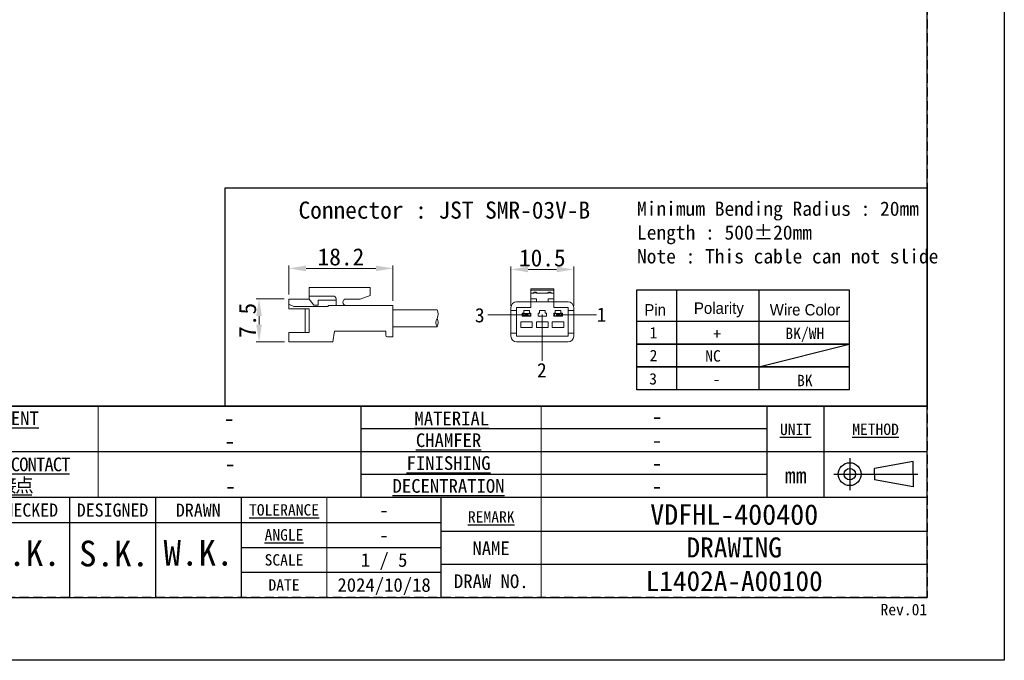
# Model space of a CAD drawing. Header units: millimetres. Extents: x 0 to 420, y 0 to 297.
# Tile 5 of 11: x 248 to 420, y 0 to 112. Entities that reach past the tile are written whole.
import ezdxf
from ezdxf.enums import TextEntityAlignment as Align

# ---------------------------------------------------------------- set-up
doc = ezdxf.new("R2010")
doc.units = ezdxf.units.MM
doc.header["$LTSCALE"] = 0.25
doc.linetypes.add('HIDDEN', pattern=[9.525, 6.35, -3.175])
doc.layers.add('CABLE 3P', color=7, linetype='Continuous', lineweight=20)
doc.layers.add('TXT1', color=5, linetype='Continuous', lineweight=20)
doc.layers.add('FORM', color=252, linetype='Continuous')
doc.layers.add('PAPER', color=254, linetype='Continuous', plot=False)
doc.styles.add('(TNK)aSS', font='txt', dxfattribs={"width": 0.75, "oblique": 15, "height": 3.5})
doc.styles.get("Standard").update_dxf_attribs({"font": 'arial.ttf'})
doc.styles.add('takachi1', font='msgothic.ttc', dxfattribs={"height": 2.5})
doc.styles.add('VS Standard', font='msgothic.ttc', dxfattribs={"height": 3})
doc.styles.add('VS Standard(小)', font='msgothic.ttc', dxfattribs={"height": 2.4})
doc.dimstyles.new('TMIZO', dxfattribs={"dimscale": 0, "dimtxt": 3.5, "dimasz": 3, "dimexe": 0.5, "dimexo": 0.8, "dimgap": 0.5, "dimtad": 3, "dimtoh": 1, "dimdec": 1, "dimrnd": 0.005, "dimdsep": 46, "dimtxsty": '(TNK)aSS', "dimcen": 0, "dimclrd": 5, "dimclre": 5, "dimclrt": 5, "dimaunit": 1, "dimadec": 0, "dimazin": 2, "dimtfac": 1, "dimtdec": 1, "dimtmove": 0, "dimatfit": 3, "dimfxl": 1, "dimtzin": 0, "dimlwd": -1, "dimlwe": -1, "dimarcsym": 0})

# ---------------------------------------------------------------- blocks, each defined once
blk = doc.blocks.new('表題欄金物用_ver3.0')
at = {"layer": 'FORM', "color": 0}
for p, q in [((-11, 44.5), (-191, 44.5)), ((-110, 28.49), (-110, 44.5)), ((-39, 28.49), (-39, 44.5)), ((-29, 28.49), (-29, 44.5)), ((-11, 28.5), (-11, 44.5)), ((-39, 40.5), (-110, 40.5)), ((-110, 28.49), (-110, 40.5)), ((-11, 28.5), (-11, 40.5)), ((-39, 36.5), (-191, 36.5)), ((-11, 36.5), (-191, 36.5)), ((-24.54, 35.38), (-24.54, 29.78)), ((-13.42, 34.8), (-20.21, 33.59)), ((-13.42, 32.58), (-13.42, 34.8)), ((-20.21, 32.58), (-20.21, 33.59)), ((-39, 32.5), (-110, 32.5)), ((-27.34, 32.58), (-12.62, 32.58)), ((-20.21, 32.58), (-20.21, 31.57)), ((-13.42, 30.35), (-20.21, 31.57)), ((-13.42, 32.58), (-13.42, 30.35)), ((-11, 28.5), (-191, 28.5)), ((-161, 28.5), (-161, 11)), ((-146, 28.5), (-146, 11)), ((-131, 28.5), (-131, 11)), ((-96, 11), (-96, 28.5)), ((-11, 11), (-11, 28.5)), ((-191, 24.12), (-96, 24.12)), ((-131, 24.12), (-96, 24.12)), ((-96, 22.6), (-11, 22.6)), ((-131, 19.75), (-96, 19.75)), ((-96, 16.8), (-11, 16.8)), ((-96, 15.38), (-131, 15.38)), ((-191, 11), (-11, 11))]:
    blk.add_line(p, q, dxfattribs=at)
at = {"layer": 'FORM', "color": 0, "linetype": 'HIDDEN', "lineweight": 9}
for p, q in [((-156, 28.49), (-156, 44.5)), ((-156, 28.49), (-156, 40.49)), ((-78.5, 11), (-78.5, 28.5))]:
    blk.add_line(p, q, dxfattribs=at)
at = {"layer": 'FORM', "color": 0, "linetype": 'Continuous', "lineweight": 9}
for p, q in [((-156, 28.49), (-156, 44.5)), ((-78.5, 11), (-78.5, 44.5)), ((-116, 11), (-116, 28.5))]:
    blk.add_line(p, q, dxfattribs=at)
at = {"layer": 'FORM', "color": 0}
for radius in [2, 1]:
    blk.add_circle((-24.54, 32.58), radius, dxfattribs=at)
at = {"layer": 'FORM', "color": 0, "attachment_point": 5}
for s, insert, char_height, width, style in [('{\\LTREATMENT}', (-173.74, 42.37), 2.4, 36.5, 'VS Standard(小)'), ('{\\LMATERIAL}', (-94.15, 42.33), 2.4, 36.5, 'VS Standard(小)'), ('{\\LUNIT}', (-34.02, 40.41), 2, 20, 'VS Standard'), ('{\\LMETHOD}', (-20.02, 40.42), 2, 20, 'VS Standard'), ('{\\LCHAMFER}', (-94.72, 38.5), 2.4, 35, 'VS Standard(小)'), ('{\\T0.9;\\LTREATMENT CONTACT}', (-173.5, 34.27), 2.4, 36.5, 'VS Standard(小)'), ('{\\LFINISHING}', (-94.72, 34.5), 2.4, 35, 'VS Standard(小)'), ('mm', (-34, 32.35), 2.8, 20, 'VS Standard'), ('{\\T0.9;\\L処理接点}', (-173.5, 30.5), 2.4, 36.5, 'VS Standard(小)'), ('{\\LDECENTRATION}', (-94.72, 30.5), 2.4, 35, 'VS Standard(小)'), ('{\\fＭＳ ゴシック|b0|i0|c128|p49;CHECKED}', (-168.5, 26.28), 2.3, 15, 'VS Standard'), ('{\\fＭＳ ゴシック|b0|i0|c128|p49;DESIGNED}', (-153.5, 26.28), 2.3, 15, 'VS Standard'), ('{\\fＭＳ ゴシック|b0|i0|c128|p49;DRAWN}', (-138.5, 26.28), 2.3, 15, 'VS Standard'), ('{\\W1;\\LTOLERANCE}', (-123.5, 26.31), 2, 20, 'VS Standard(小)'), ('{\\LANGLE}', (-123.5, 21.94), 2, 14.9784, 'VS Standard(小)'), ('{\\fＭＳ ゴシック|b0|i0|c128|p49;NAME}', (-87.28, 19.61), 2.4, 15, 'VS Standard(小)'), ('SCALE', (-123.5, 17.56), 2, 15, 'VS Standard(小)'), ('{\\fＭＳ ゴシック|b0|i0|c128|p49;DRAW NO.}', (-87.25, 13.82), 2.4, 15, 'VS Standard(小)'), ('{\\fＭＳ ゴシック|b0|i0|c128|p49;DATE}', (-123.5, 13.19), 2, 15, 'VS Standard(小)')]:
    blk.add_mtext(s, dxfattribs=dict(at, insert=insert, char_height=char_height, width=width, style=style))
at = {"layer": 'FORM', "color": 0, "insert": (-87.25, 25.1), "char_height": 2, "width": 16, "attachment_point": 5, "line_spacing_factor": 0.8, "style": 'VS Standard'}
blk.add_mtext('\\pxsm0.9;{\\LREMARK}', dxfattribs=at)
at = {"layer": 'FORM', "color": 0}
for tag, height, style, p in [('処理(英語)', 2.8, 'VS Standard', (-133.24, 42.37)), ('材料', 2.8, 'VS Standard', (-58.21, 42.72)), ('処理(日本語)', 2.8, 'VS Standard', (-133.24, 38.37)), ('一般面取', 2.8, 'VS Standard', (-58.25, 38.53)), ('処理接点(英語)', 2.8, 'VS Standard', (-132.94, 34.42)), ('仕上', 2.8, 'VS Standard', (-58.25, 34.53)), ('処理接点(日本語)', 2.8, 'VS Standard', (-133, 30.5)), ('偏芯', 2.8, 'VS Standard', (-58.25, 30.53)), ('一般公差', 2.4, 'VS Standard(小)', (-106, 26.31)), ('適用（機種名）', 3.6, 'VS Standard', (-44.78, 25.6)), ('角度', 2.4, 'VS Standard(小)', (-106, 21.94)), ('NAME', 3.5, 'VS Standard', (-44.75, 19.65)), ('SCALE', 2.4, 'VS Standard(小)', (-106, 17.56)), ('DRAW_NO.', 3.5, 'VS Standard', (-44.75, 13.82)), ('DATE', 2.4, 'VS Standard(小)', (-106, 13.19))]:
    blk.add_attdef(tag, text='', height=height, dxfattribs=dict(at, style=style)).set_placement(p, align=Align.MIDDLE_CENTER)
at = {"layer": 'FORM', "color": 0, "style": 'VS Standard'}
for tag, p in [('APPROVED', (-182.5, 15.06)), ('CHECKED', (-167.5, 15.18)), ('DESIGNED', (-152.5, 15.09)), ('DRAWN', (-137.5, 15.23))]:
    blk.add_attdef(tag, text='', height=4.5, dxfattribs=at).set_placement(p, align=Align.BOTTOM_CENTER)
blk = doc.blocks.new('*D3')
at = {"layer": 'Defpoints', "color": 0}
for p in [(344.68, 68.41), (333.68, 61.24), (344.68, 61.24)]:
    blk.add_point(p, dxfattribs=at)
at = {"layer": 'TXT1', "color": 0}
for p, q in [((333.68, 62.04), (333.68, 68.91)), ((344.68, 62.04), (344.68, 68.91)), ((336.68, 68.41), (341.68, 68.41))]:
    blk.add_line(p, q, dxfattribs=at)
for points in [[(336.68, 68.91), (336.68, 67.91), (333.68, 68.41)], [(341.68, 67.91), (341.68, 68.91), (344.68, 68.41)]]:
    blk.add_solid(points, dxfattribs=at)
at = {"layer": 'TXT1', "color": 0, "insert": (339.18, 70.41), "char_height": 3, "attachment_point": 5, "style": 'VS Standard'}
blk.add_mtext('10.5', dxfattribs=at)
blk = doc.blocks.new('*D4')
at = {"layer": 'Defpoints', "color": 0}
for p in [(294.85, 63.25), (289.63, 55.76), (294.87, 55.76)]:
    blk.add_point(p, dxfattribs=at)
at = {"layer": 'TXT1', "color": 0}
for p, q in [((294.05, 63.25), (289.13, 63.25)), ((289.63, 60.25), (289.63, 58.76)), ((294.07, 55.76), (289.13, 55.76))]:
    blk.add_line(p, q, dxfattribs=at)
for points in [[(290.13, 60.25), (289.13, 60.25), (289.63, 63.25)], [(289.13, 58.76), (290.13, 58.76), (289.63, 55.76)]]:
    blk.add_solid(points, dxfattribs=at)
at = {"layer": 'TXT1', "color": 0, "insert": (287.63, 59.5), "char_height": 3, "attachment_point": 5, "rotation": 90, "style": 'VS Standard'}
blk.add_mtext('7.5', dxfattribs=at)
blk = doc.blocks.new('*D5')
at = {"layer": 'Defpoints', "color": 0}
for p in [(313.06, 68.59), (294.85, 63.23), (313.06, 62.11)]:
    blk.add_point(p, dxfattribs=at)
at = {"layer": 'TXT1', "color": 0}
for p, q in [((294.85, 64.03), (294.85, 69.09)), ((313.06, 62.91), (313.06, 69.09)), ((297.85, 68.59), (310.06, 68.59))]:
    blk.add_line(p, q, dxfattribs=at)
for points in [[(297.85, 69.09), (297.85, 68.09), (294.85, 68.59)], [(310.06, 68.09), (310.06, 69.09), (313.06, 68.59)]]:
    blk.add_solid(points, dxfattribs=at)
at = {"layer": 'TXT1', "color": 0, "insert": (303.95, 70.59), "char_height": 3, "attachment_point": 5, "style": 'VS Standard'}
blk.add_mtext('18.2', dxfattribs=at)

msp = doc.modelspace()

# ---------------------------------------------------------------- linework, layer by layer
msp.add_line((131.5, 11), (406.5, 11))
at = {"layer": 'CABLE 3P'}
for p, q in [((298.3742, 65.2286), (309.0742, 65.2286)), ((298.3742, 63.2286), (298.3742, 65.2286)), ((298.3742, 65.2286), (309.0742, 65.2286)), ((298.3742, 63.2286), (298.3742, 65.2286)), ((298.3742, 63.7579), (302.6074, 63.7579)), ((298.3742, 63.7579), (302.6074, 63.7579)), ((309.0742, 63.8332), (307.3459, 63.2286)), ((309.0742, 63.8332), (307.3459, 63.2286)), ((309.0742, 63.8332), (309.0742, 65.2286)), ((341.1842, 64.9881), (337.1842, 64.9881)), ((337.1842, 64.9881), (337.1842, 64.7589)), ((341.1842, 64.7589), (337.1842, 64.7589)), ((337.1842, 64.7589), (337.1842, 64.2381)), ((337.6842, 64.2381), (337.1842, 64.2381)), ((337.1842, 64.2381), (337.1842, 63.2381)), ((337.5842, 64.2381), (337.5842, 64.2472)), ((337.7842, 64.4381), (337.6842, 64.3381)), ((337.6842, 64.3381), (337.6842, 64.2381)), ((338.1842, 64.3381), (337.6842, 64.3381)), ((337.7842, 64.4472), (337.7842, 64.4381)), ((337.7842, 64.4472), (338.0842, 64.4472)), ((337.7842, 64.4381), (338.0842, 64.4381)), ((338.0842, 64.4472), (338.0842, 64.4381)), ((338.0842, 64.4381), (338.1842, 64.3381)), ((338.1842, 64.3381), (338.1842, 64.2381)), ((340.1842, 64.2381), (338.1842, 64.2381)), ((338.2842, 64.2472), (338.2842, 64.2381)), ((340.0842, 64.2381), (340.0842, 64.2472)), ((340.2842, 64.4381), (340.1842, 64.3381)), ((340.1842, 64.3381), (340.1842, 64.2381)), ((340.6842, 64.3381), (340.1842, 64.3381)), ((340.2842, 64.4472), (340.2842, 64.4381)), ((340.2842, 64.4472), (340.5842, 64.4472)), ((340.2842, 64.4381), (340.5842, 64.4381)), ((340.5842, 64.4472), (340.5842, 64.4381)), ((340.5842, 64.4381), (340.6842, 64.3381)), ((340.6842, 64.3381), (340.6842, 64.2381)), ((341.1842, 64.2381), (340.6842, 64.2381)), ((340.7842, 64.2472), (340.7842, 64.2381)), ((341.1842, 64.9881), (341.1842, 64.7589)), ((341.1842, 64.7589), (341.1842, 64.2381)), ((341.1842, 64.2381), (341.1842, 63.2381)), ((294.851, 61.5416), (294.851, 63.2286)), ((294.851, 63.2286), (298.3742, 63.2286)), ((294.851, 61.5416), (294.851, 63.2286)), ((294.851, 63.2286), (298.3742, 63.2286)), ((295.6899, 61.9515), (294.851, 62.3427)), ((295.6899, 61.9515), (294.851, 62.3427)), ((299.2077, 62.1759), (298.3742, 63.2286)), ((299.2077, 62.1759), (298.3742, 63.2286)), ((299.2077, 62.1759), (299.9722, 62.1759)), ((299.2077, 62.1759), (299.9722, 62.1759)), ((299.9722, 62.1759), (299.9722, 63.0478)), ((299.9722, 63.0478), (303.0974, 63.0478)), ((299.9722, 62.1759), (299.9722, 63.0478)), ((299.9722, 63.0478), (303.0974, 63.0478)), ((304.8476, 62.1005), (301.711, 62.1005)), ((301.711, 61.9515), (301.711, 62.1005)), ((304.8476, 62.1005), (301.711, 62.1005)), ((301.711, 61.9515), (301.711, 62.1005)), ((303.0974, 62.1005), (303.0974, 63.2545)), ((303.0974, 62.1005), (303.0974, 63.2545)), ((304.8476, 63.2286), (307.3459, 63.2286)), ((304.8476, 63.2286), (307.3459, 63.2286)), ((304.8476, 62.1005), (313.051, 62.1005)), ((304.8476, 62.1005), (313.051, 62.1005)), ((313.051, 56.6005), (313.051, 62.1005)), ((313.051, 56.6005), (313.051, 62.1005)), ((334.6842, 62.7381), (337.1842, 62.7381)), ((338.1842, 63.2381), (337.1842, 63.2381)), ((337.1842, 63.2381), (337.1842, 62.7381)), ((337.1842, 62.7381), (337.1842, 61.7381)), ((338.1842, 62.7381), (337.1842, 62.7381)), ((338.1842, 63.2381), (338.1842, 62.7381)), ((340.1842, 62.7381), (338.1842, 62.7381)), ((341.1842, 63.2381), (340.1842, 63.2381)), ((340.1842, 63.2381), (340.1842, 62.7381)), ((341.1842, 62.7381), (340.1842, 62.7381)), ((341.1842, 63.2381), (341.1842, 62.7381)), ((341.1842, 61.7381), (341.1842, 62.7381)), ((341.1842, 62.7381), (343.6842, 62.7381)), ((294.851, 61.5416), (298.3742, 61.5416)), ((294.851, 61.5416), (298.3742, 61.5416)), ((295.6899, 61.9515), (301.711, 61.9515)), ((295.6899, 61.9515), (301.711, 61.9515)), ((297.7218, 57.3496), (297.7218, 61.5416)), ((297.7218, 57.3496), (297.7218, 61.5416)), ((298.3742, 57.3496), (298.3742, 61.5416)), ((298.3742, 57.3496), (298.3742, 61.5416)), ((320.7651, 61.3505), (313.051, 61.3505)), ((333.6842, 61.7381), (333.6842, 61.2381)), ((334.6842, 61.2381), (333.6842, 61.2381)), ((333.6842, 61.2381), (333.6842, 57.2381)), ((334.6842, 61.7381), (334.6842, 61.2381)), ((337.1842, 61.7381), (334.6842, 61.7381)), ((334.6842, 61.2381), (334.6842, 57.2381)), ((335.9342, 60.7381), (335.6842, 60.7381)), ((335.6842, 60.7381), (335.6842, 60.2381)), ((335.8092, 60.2881), (335.8092, 60.6881)), ((335.8092, 60.6881), (336.2842, 60.6881)), ((336.2842, 60.2881), (335.8092, 60.2881)), ((336.9342, 61.2381), (335.9342, 61.2381)), ((335.9342, 61.2381), (335.9342, 60.7381)), ((336.2842, 60.6881), (336.1842, 60.5881)), ((336.3842, 60.5881), (336.1842, 60.5881)), ((336.1842, 60.3881), (336.1842, 60.5881)), ((336.1842, 60.3881), (336.3842, 60.3881)), ((336.1842, 60.3881), (336.2842, 60.2881)), ((336.2842, 60.6881), (336.4342, 60.6881)), ((336.4342, 60.2881), (336.2842, 60.2881)), ((336.4342, 60.6644), (336.3842, 60.5881)), ((336.3842, 60.5881), (336.3842, 60.3881)), ((336.3842, 60.3881), (336.4342, 60.3118)), ((336.4342, 60.6881), (336.4342, 60.6644)), ((336.4342, 60.6881), (336.5842, 60.6881)), ((336.4842, 60.5881), (336.4342, 60.6644)), ((336.4342, 60.3118), (336.4842, 60.3881)), ((336.4342, 60.3118), (336.4342, 60.2881)), ((336.5842, 60.2881), (336.4342, 60.2881)), ((336.4842, 60.3881), (336.4842, 60.5881)), ((336.6842, 60.5881), (336.4842, 60.5881)), ((336.4842, 60.3881), (336.6842, 60.3881)), ((336.6842, 60.5881), (336.5842, 60.6881)), ((336.5842, 60.6881), (337.0592, 60.6881)), ((336.5842, 60.2881), (336.6842, 60.3881)), ((337.0592, 60.2881), (336.5842, 60.2881)), ((336.6842, 60.5881), (336.6842, 60.3881)), ((336.9342, 60.7381), (336.9342, 61.2381)), ((337.1842, 60.7381), (336.9342, 60.7381)), ((337.0592, 60.6881), (337.0592, 60.2881)), ((337.1842, 60.2381), (337.1842, 60.7381)), ((338.4342, 60.7381), (338.4342, 60.2381)), ((338.6842, 60.7381), (338.4342, 60.7381)), ((338.6842, 61.2381), (338.6842, 60.7381)), ((339.6842, 61.2381), (338.6842, 61.2381)), ((339.6842, 60.7381), (339.6842, 61.2381)), ((339.9342, 60.7381), (339.6842, 60.7381)), ((339.9342, 60.2381), (339.9342, 60.7381)), ((343.6842, 61.7381), (341.1842, 61.7381)), ((341.4342, 60.7381), (341.1842, 60.7381)), ((341.1842, 60.7381), (341.1842, 60.2381)), ((341.3092, 60.2881), (341.3092, 60.6881)), ((341.3092, 60.6881), (341.7842, 60.6881)), ((341.7842, 60.2881), (341.3092, 60.2881)), ((342.4342, 61.2381), (341.4342, 61.2381)), ((341.4342, 61.2381), (341.4342, 60.7381)), ((341.7842, 60.6881), (341.6842, 60.5881)), ((341.8842, 60.5881), (341.6842, 60.5881)), ((341.6842, 60.3881), (341.6842, 60.5881)), ((341.6842, 60.3881), (341.8842, 60.3881)), ((341.6842, 60.3881), (341.7842, 60.2881)), ((341.7842, 60.6881), (341.9342, 60.6881)), ((341.9342, 60.2881), (341.7842, 60.2881)), ((341.9342, 60.6644), (341.8842, 60.5881)), ((341.8842, 60.5881), (341.8842, 60.3881)), ((341.8842, 60.3881), (341.9342, 60.3118)), ((341.9342, 60.6881), (341.9342, 60.6644)), ((341.9342, 60.6881), (342.0842, 60.6881)), ((341.9842, 60.5881), (341.9342, 60.6644)), ((341.9342, 60.3118), (341.9842, 60.3881)), ((341.9342, 60.3118), (341.9342, 60.2881)), ((342.0842, 60.2881), (341.9342, 60.2881)), ((341.9842, 60.3881), (341.9842, 60.5881)), ((342.1842, 60.5881), (341.9842, 60.5881)), ((341.9842, 60.3881), (342.1842, 60.3881)), ((342.1842, 60.5881), (342.0842, 60.6881)), ((342.0842, 60.6881), (342.5592, 60.6881)), ((342.0842, 60.2881), (342.1842, 60.3881)), ((342.5592, 60.2881), (342.0842, 60.2881)), ((342.1842, 60.5881), (342.1842, 60.3881)), ((342.4342, 60.7381), (342.4342, 61.2381)), ((342.6842, 60.7381), (342.4342, 60.7381)), ((342.5592, 60.6881), (342.5592, 60.2881)), ((342.6842, 60.2381), (342.6842, 60.7381)), ((343.6842, 61.2381), (343.6842, 61.7381)), ((344.6842, 61.2381), (343.6842, 61.2381)), ((343.6842, 57.2381), (343.6842, 61.2381)), ((344.6842, 61.7381), (344.6842, 61.2381)), ((344.6842, 57.2381), (344.6842, 61.2381)), ((337.4342, 59.2381), (335.4342, 59.2381)), ((335.4342, 59.2381), (335.4342, 58.2381)), ((335.6842, 60.2381), (337.1842, 60.2381)), ((337.4342, 58.2381), (337.4342, 59.2381)), ((340.1842, 59.2381), (338.1842, 59.2381)), ((338.1842, 59.2381), (338.1842, 58.2381)), ((338.4342, 60.2381), (339.9342, 60.2381)), ((340.1842, 58.2381), (340.1842, 59.2381)), ((340.9342, 59.2381), (340.9342, 58.2381)), ((342.9342, 59.2381), (340.9342, 59.2381)), ((341.1842, 60.2381), (342.6842, 60.2381)), ((342.9342, 58.2381), (342.9342, 59.2381)), ((294.851, 55.7286), (294.851, 57.3496)), ((294.851, 57.3496), (298.3742, 57.3496)), ((294.851, 55.7286), (294.851, 57.3496)), ((294.851, 57.3496), (298.3742, 57.3496)), ((302.851, 57.6005), (302.551, 55.7286)), ((302.851, 57.6005), (311.7959, 57.6005)), ((302.851, 57.6005), (311.7959, 57.6005)), ((311.7959, 56.9005), (311.7959, 57.6005)), ((311.7959, 56.9005), (311.7959, 57.6005)), ((320.7651, 58.3505), (313.051, 58.3505)), ((333.6842, 57.2381), (334.6842, 57.2381)), ((333.6842, 57.2381), (333.6842, 56.7381)), ((334.6842, 57.2381), (334.6842, 56.7381)), ((335.4342, 58.2381), (337.4342, 58.2381)), ((338.1842, 58.2381), (340.1842, 58.2381)), ((340.9342, 58.2381), (342.9342, 58.2381)), ((343.6842, 57.2381), (344.6842, 57.2381)), ((343.6842, 56.7381), (343.6842, 57.2381)), ((344.6842, 57.2381), (344.6842, 56.7381)), ((294.851, 55.7286), (302.551, 55.7286)), ((294.851, 55.7286), (302.551, 55.7286)), ((312.0959, 56.6005), (313.051, 56.6005)), ((312.0959, 56.6005), (313.051, 56.6005)), ((334.6842, 56.7381), (343.6842, 56.7381)), ((334.6842, 55.7381), (343.6842, 55.7381))]:
    msp.add_line(p, q, dxfattribs=at)
for centre, radius, start, end in [((302.5939, 63.2545), 0.5035, 0, 91.535232), ((302.5939, 63.2545), 0.5035, 0, 91.535232), ((337.7842, 64.2472), 0.2, 90, 180), ((337.5886, 64.3428), 0.0958, 267.402573, 357.142919), ((338.0842, 64.2472), 0.2, 0, 90), ((338.2799, 64.3428), 0.0958, 182.857163, 272.597478), ((340.2842, 64.2472), 0.2, 90, 180), ((340.0886, 64.3428), 0.0958, 267.402651, 357.142841), ((340.5842, 64.2472), 0.2, 0, 90), ((340.7799, 64.3428), 0.0958, 182.857274, 272.597233), ((304.8476, 62.6646), 0.5641, 90, 270), ((304.8476, 62.6646), 0.5641, 90, 270), ((334.6842, 61.7381), 1, 90, 180), ((343.6842, 61.7381), 1, 0, 90), ((319.5651, 60.6005), 1.4151, 327.994617, 32.005383), ((321.9651, 59.1005), 1.4151, 147.994617, 212.005383), ((319.5651, 59.1005), 1.4151, 327.994617, 32.005383), ((312.0959, 56.9005), 0.3, 180, 270), ((312.0959, 56.9005), 0.3, 180, 270), ((334.6842, 56.7381), 1, 180, 270), ((343.6842, 56.7381), 1, 270, 0)]:
    msp.add_arc(centre, radius, start, end, dxfattribs=at)
at = {"layer": 'FORM'}
for p, q in [((406.5, 44.5), (406.5, 286)), ((355.7445, 64.8645), (392.8359, 64.8645)), ((355.7445, 59.3383), (355.7445, 64.8645)), ((362.6812, 64.8645), (362.6812, 47.3383)), ((377.0331, 64.8645), (377.0331, 47.3383)), ((392.8359, 64.8645), (392.8359, 47.3383)), ((377.0331, 51.3383), (392.8359, 55.3383)), ((226.5, 44.5), (406.5, 44.5))]:
    msp.add_line(p, q, dxfattribs=at)
at = {"layer": 'FORM', "linetype": 'HIDDEN'}
msp.add_lwpolyline([(13.5, 286), (406.5, 286), (406.5, 11), (13.5, 11)], close=True, dxfattribs=at)
at = {"layer": 'FORM'}
msp.add_lwpolyline([(283.6918, 82.708), (406.5, 82.708), (406.5, 44.5), (283.6918, 44.5)], close=True, dxfattribs=at)
for points in [[(392.8359, 55.3383), (355.7445, 55.3383), (355.7445, 59.3383), (392.8359, 59.3383)], [(392.8359, 51.3383), (355.7445, 51.3383), (355.7445, 55.3383), (392.8359, 55.3383)], [(392.8359, 47.3383), (355.7445, 47.3383), (355.7445, 51.3383), (392.8359, 51.3383)]]:
    msp.add_lwpolyline(points, dxfattribs=at)
at = {"layer": 'PAPER'}
msp.add_lwpolyline([(0, 297), (420, 297), (420, 0), (0, 0)], close=True, dxfattribs=at)
at = {"layer": 'TXT1'}
for p, q in [((336.3144, 60.4881), (329.6761, 60.4881)), ((339.1569, 60.5211), (339.1569, 52.4052)), ((348.6881, 60.4881), (342.0498, 60.4881))]:
    msp.add_line(p, q, dxfattribs=at)

# ---------------------------------------------------------------- block references
ref = msp.add_blockref('表題欄金物用_ver3.0', (417.5, 0))
ref.add_attrib('処理(英語)', '-', dxfattribs={"layer": 'FORM', "color": 0, "height": 2.8, "style": 'VS Standard'}).set_placement((284.4134, 42.3698), align=Align.MIDDLE_CENTER)
ref.add_attrib('処理(日本語)', '-', dxfattribs={"layer": 'FORM', "color": 0, "height": 2.8, "style": 'VS Standard'}).set_placement((284.5047, 38.373), align=Align.MIDDLE_CENTER)
ref.add_attrib('処理接点(英語)', '-', dxfattribs={"layer": 'FORM', "color": 0, "height": 2.8, "style": 'VS Standard'}).set_placement((284.5626, 34.4188), align=Align.MIDDLE_CENTER)
ref.add_attrib('処理接点(日本語)', '-', dxfattribs={"layer": 'FORM', "color": 0, "height": 2.8, "style": 'VS Standard'}).set_placement((284.6264, 30.5), align=Align.MIDDLE_CENTER)
ref.add_attrib('材料', '-', dxfattribs={"layer": 'FORM', "color": 0, "height": 2.8, "style": 'VS Standard'}).set_placement((359.2888, 42.7156), align=Align.MIDDLE_CENTER)
ref.add_attrib('一般面取', '-', dxfattribs={"layer": 'FORM', "color": 0, "height": 2.8, "style": 'VS Standard'}).set_placement((359.2519, 38.5265), align=Align.MIDDLE_CENTER)
ref.add_attrib('仕上', '-', dxfattribs={"layer": 'FORM', "color": 0, "height": 2.8, "style": 'VS Standard'}).set_placement((359.2519, 34.5265), align=Align.MIDDLE_CENTER)
ref.add_attrib('偏芯', '-', dxfattribs={"layer": 'FORM', "color": 0, "height": 2.8, "style": 'VS Standard'}).set_placement((359.2519, 30.5265), align=Align.MIDDLE_CENTER)
ref.add_attrib('一般公差', '-', dxfattribs={"layer": 'FORM', "color": 0, "height": 2.4, "style": 'VS Standard(小)'}).set_placement((311.5, 26.3125), align=Align.MIDDLE_CENTER)
ref.add_attrib('角度', '-', dxfattribs={"layer": 'FORM', "color": 0, "height": 2.4, "style": 'VS Standard(小)'}).set_placement((311.5, 21.9375), align=Align.MIDDLE_CENTER)
ref.add_attrib('SCALE', '1 / 5', dxfattribs={"layer": 'FORM', "color": 0, "height": 2.4, "style": 'VS Standard(小)'}).set_placement((311.5, 17.5625), align=Align.MIDDLE_CENTER)
ref.add_attrib('DATE', '2024/10/18', dxfattribs={"layer": 'FORM', "color": 0, "height": 2.4, "style": 'VS Standard(小)'}).set_placement((311.5, 13.1875), align=Align.MIDDLE_CENTER)
ref.add_attrib('適用（機種名）', 'VDFHL-400400', dxfattribs={"layer": 'FORM', "color": 0, "height": 3.6, "style": 'VS Standard'}).set_placement((372.75, 25.5168), align=Align.MIDDLE_CENTER)
ref.add_attrib('NAME', 'DRAWING', dxfattribs={"layer": 'FORM', "color": 0, "height": 3.5, "style": 'VS Standard'}).set_placement((372.75, 19.7539), align=Align.MIDDLE_CENTER)
ref.add_attrib('DRAW_NO.', 'L1402A-A00100', dxfattribs={"layer": 'FORM', "color": 0, "height": 3.5, "style": 'VS Standard'}).set_placement((372.75, 13.8776), align=Align.MIDDLE_CENTER)
ref.add_attrib('DESIGNED', 'S.K.', dxfattribs={"layer": 'FORM', "color": 0, "height": 4.5, "style": 'VS Standard'}).set_placement((264.2704, 15.0912), align=Align.BOTTOM_CENTER)
ref.add_attrib('DRAWN', 'W.K.', dxfattribs={"layer": 'FORM', "color": 0, "height": 4.5, "style": 'VS Standard'}).set_placement((279.0401, 15.235), align=Align.BOTTOM_CENTER)
ref.add_attrib('CHECKED', 'S.K.', dxfattribs={"layer": 'FORM', "color": 0, "height": 4.5, "style": 'VS Standard'}).set_placement((248.8274, 15.1772), align=Align.BOTTOM_CENTER)

# ---------------------------------------------------------------- texts
at = {"layer": 'FORM', "insert": (398.3463, 9.8834), "char_height": 2, "attachment_point": 1, "style": 'VS Standard'}
msp.add_mtext_dynamic_manual_height_columns('Rev.01', width=8.153668, gutter_width=15, heights=[-2], dxfattribs=at)
at = {"layer": 'TXT1', "style": 'takachi1'}
for s, height, p in [('3', 2.5, (327.3825, 59.1471)), ('1', 2.5, (348.6881, 59.2499)), ('NC', 2, (367.6796, 52.279)), ('2', 2.5, (338.2512, 49.5275))]:
    msp.add_text(s, height=height, dxfattribs=at).set_placement(p)
at = {"layer": 'TXT1', "attachment_point": 1, "style": 'VS Standard'}
for s, insert, char_height, width in [('Connector : JST SMR-03V-B', (296.5299, 80.2957), 3, 49.429299), ('Minimum Bending Radius : 20mm\\PLength : 500%%p20mm\\PNote : This cable can not slide', (355.7445, 80.2957), 2.5, 61.656869)]:
    msp.add_mtext(s, dxfattribs=dict(at, insert=insert, char_height=char_height, width=width))
at = {"layer": 'TXT1', "char_height": 2, "attachment_point": 5}
for s, insert, width in [('\\fMS PGothic|b0|i0|c128|p50;Pin', (358.9244, 61.3383), 8), ('\\fMS PGothic|b0|i0|c128|p50;Polarity', (370.0663, 61.3383), 28), ('\\fMS PGothic|b0|i0|c128|p50;Wire Color', (385.1448, 61.3383), 32), ('\\fＭＳ ゴシック|b0|i0;1', (358.6275, 57.3383), 8), ('\\fMS Gothic|b0|i0|c128|p49;+', (369.7466, 57.1414), 28), ('\\fMS Gothic|b0|i0|c128|p49;BK/WH', (385.1019, 56.9705), 32), ('\\fＭＳ ゴシック|b0|i0;2', (358.6275, 53.3383), 8), ('\\fＭＳ ゴシック|b0|i0;3\\P', (358.5559, 49.2535), 8), ('\\fMS Gothic|b0|i0|c128|p49;BK', (385.1019, 48.9705), 32), ('\\fMS Gothic|b0|i0|c128|p49;-', (369.6584, 49.1928), 28)]:
    msp.add_mtext(s, dxfattribs=dict(at, insert=insert, width=width))

# ---------------------------------------------------------------- dimensions: what is measured, and where the dimension line sits
at = {"layer": 'TXT1'}
dim = msp.add_linear_dim(base=(313.0551, 68.5866), p1=(294.8527, 63.2314), p2=(313.0551, 62.1057), dimstyle='TMIZO', override={"dimscale": 1, "dimtoh": 0, "dimtxsty": 'VS Standard', "dimclrd": 0, "dimclre": 0, "dimclrt": 0}, dxfattribs=at)
dim.commit()
dim.dimension.update_dxf_attribs({"geometry": '*D5', "text_midpoint": (303.9539, 70.5872)})
dim = msp.add_linear_dim(base=(344.684, 68.4118), p1=(333.6779, 61.2403), p2=(344.684, 61.2413), text='10.5', dimstyle='TMIZO', override={"dimscale": 1, "dimtoh": 0, "dimtxsty": 'VS Standard', "dimclrd": 0, "dimclre": 0, "dimclrt": 0}, dxfattribs=at)
dim.commit()
dim.dimension.update_dxf_attribs({"geometry": '*D3', "text_midpoint": (339.1809, 70.4123)})
dim = msp.add_linear_dim(base=(289.6295, 55.7582), p1=(294.8484, 63.2509), p2=(294.8721, 55.7582), angle=90, dimstyle='TMIZO', override={"dimscale": 1, "dimtoh": 0, "dimtxsty": 'VS Standard', "dimclrd": 0, "dimclre": 0, "dimclrt": 0}, dxfattribs=at)
dim.commit()
dim.dimension.update_dxf_attribs({"geometry": '*D4', "text_midpoint": (287.6289, 59.5046)})

doc.saveas('drawing.dxf')
